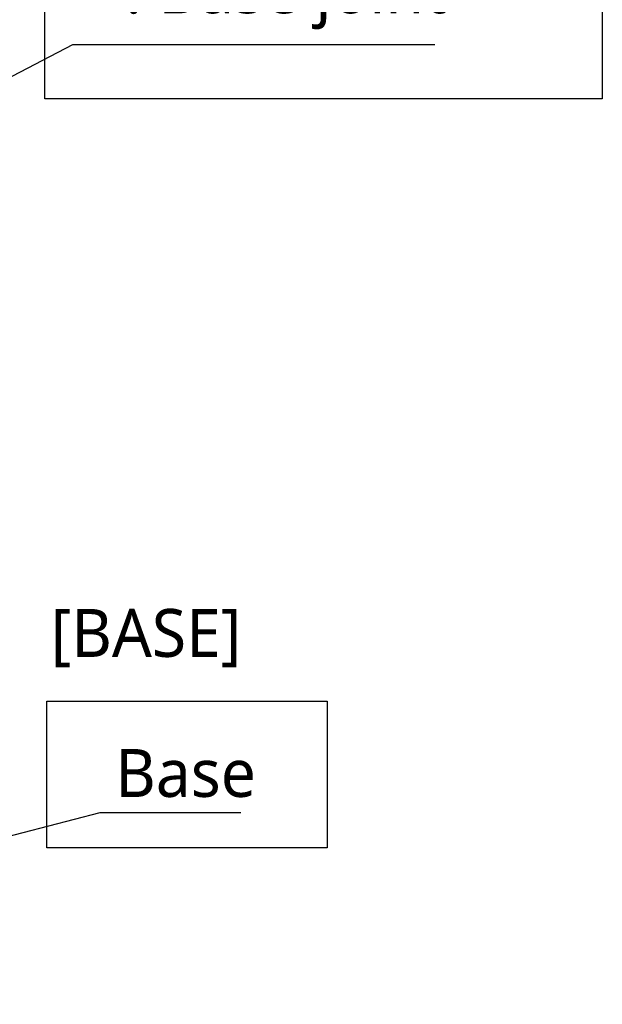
# Model space of a CAD drawing. Header units: millimetres. Extents: x 0 to 4378, y 0 to 2376.
# Tile 138 of 229: x 1942 to 2136, y 660 to 988. Entities that reach past the tile are written whole.
import ezdxf

# ---------------------------------------------------------------- set-up
doc = ezdxf.new("R2010")
doc.units = ezdxf.units.MM
doc.header["$LTSCALE"] = 0.2
doc.layers.add('05_Section Line', color=3, linetype='Continuous')
doc.styles.add('Rainbow-5.0 Style', font='malgunsl.ttf')
doc.dimstyles.new('Rainbow-5.0 Style', dxfattribs={"dimtxt": 4, "dimasz": 2.5, "dimexe": 1, "dimexo": 1, "dimgap": 1, "dimtad": 1, "dimdsep": 46, "dimtxsty": 'Rainbow-5.0 Style', "dimcen": 0, "dimclrd": 251, "dimclre": 251, "dimclrt": 7, "dimazin": 3, "dimtp": 0.1, "dimtm": 0.1, "dimtfac": 0.61, "dimtmove": 0, "dimatfit": 3, "dimfxl": 1, "dimlwd": -1, "dimlwe": -1, "dimarcsym": 1})

msp = doc.modelspace()

# ---------------------------------------------------------------- linework, layer by layer
at = {"layer": '05_Section Line'}
for points in [[(1950.302, 1044.071), (2136.24, 1044.071), (2136.24, 961.99), (1950.302, 961.99)], [(1950.898, 760.934), (2044.496, 760.934), (2044.496, 711.922), (1950.898, 711.922)]]:
    msp.add_lwpolyline(points, close=True, dxfattribs=at)

# ---------------------------------------------------------------- texts
at = {"color": 7, "char_height": 16, "attachment_point": 7, "style": 'Rainbow-5.0 Style'}
for s, insert in [('J0\\P: Base joint', (1977.136, 985.15)), ('[BASE]', (1952.254, 772.127)), ('Base', (1973.739, 728.693))]:
    msp.add_mtext(s, dxfattribs=dict(at, insert=insert))

# ---------------------------------------------------------------- leaders
at = {"annotation_type": 0, "has_hookline": 1, "hookline_direction": 0}
for points, text_width in [([(1721.887, 856.387), (1959.636, 980.15), (1972.136, 980.15)], 103.201), ([(1721.873, 659.684), (1968.739, 723.693)], 41.92)]:
    msp.add_leader(points, dimstyle='Rainbow-5.0 Style', override={"dimscale": 5, "dimgap": 1, "dimtad": 1}, dxfattribs=dict(at, text_width=text_width))

doc.saveas('drawing.dxf')
